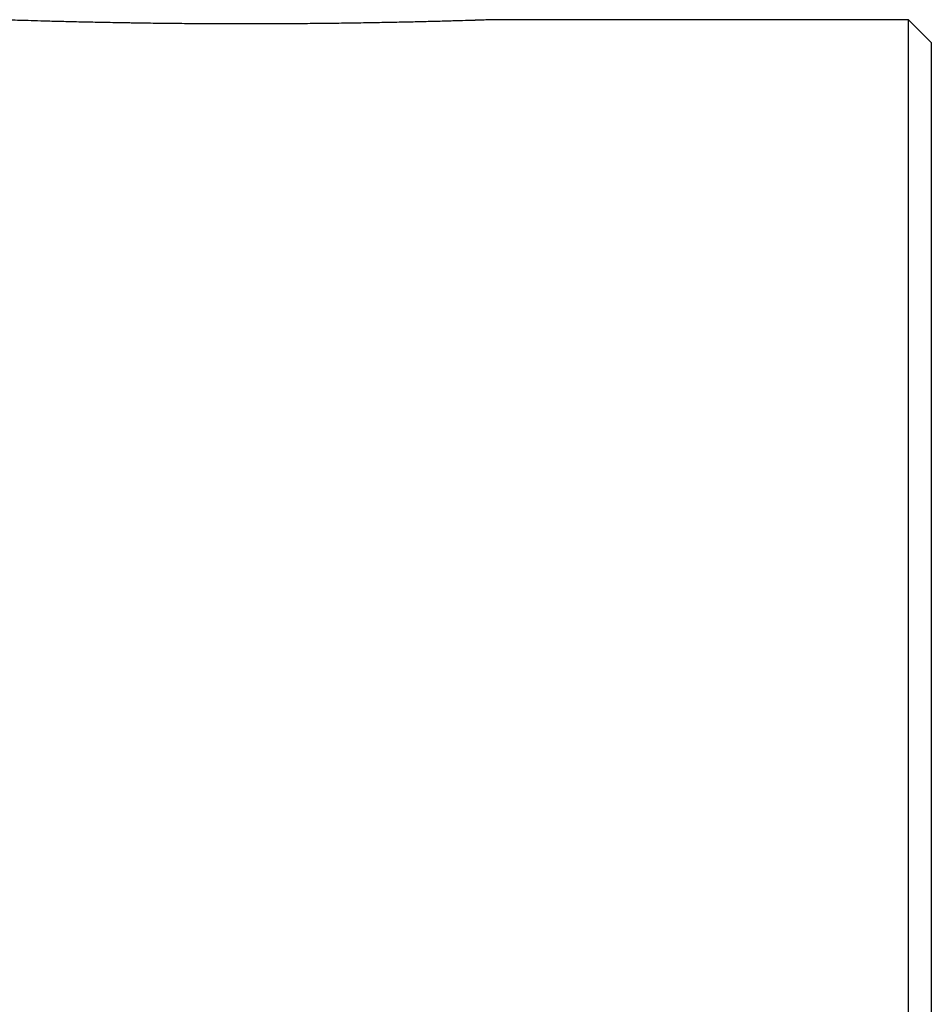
# Model space of a CAD drawing. Header units: inches. Extents: x 0 to 20790, y -12 to 14700.
# Tile 101 of 256: x 8142 to 8221, y 5863 to 5949. Entities that reach past the tile are written whole.
import ezdxf

# ---------------------------------------------------------------- set-up
doc = ezdxf.new("R2010")
doc.units = ezdxf.units.IN
doc.layers.add('1', color=7, linetype='Continuous', true_color=0xffffff)

msp = doc.modelspace()

# ---------------------------------------------------------------- linework, layer by layer
at = {"layer": '1', "color": 2, "linetype": 'Continuous', "lineweight": 25}
for p, q in [((8219.411, 5948.987), (8182.957, 5948.987)), ((8219.411, 4718.987), (8219.411, 5948.987)), ((8221.411, 5946.987), (8219.411, 5948.987)), ((8221.411, 5946.987), (8221.411, 4720.987))]:
    msp.add_line(p, q, dxfattribs=at)
for points, knots in [([(8146.162, 5948.798), (8145.65, 5948.81), (8145.166, 5948.822), (8144.254, 5948.846), (8143.825, 5948.858), (8143.023, 5948.881), (8142.649, 5948.892), (8142.261, 5948.903), (8142.219, 5948.905), (8142.135, 5948.907), (8142.01, 5948.911), (8141.89, 5948.915), (8141.657, 5948.922), (8141.51, 5948.926), (8141.094, 5948.939), (8140.849, 5948.947), (8140.427, 5948.961), (8140.248, 5948.967), (8140.068, 5948.973), (8140.017, 5948.975), (8139.971, 5948.976), (8139.941, 5948.977), (8139.927, 5948.978), (8139.858, 5948.98), (8139.812, 5948.982), (8139.702, 5948.985), (8139.664, 5948.987), (8139.661, 5948.987), (8139.661, 5948.987), (8139.661, 5948.987)], [0, 0, 0, 0, 0.124409, 0.124409, 0.248818, 0.248818, 0.373227, 0.373227, 0.388778, 0.388778, 0.404329, 0.435432, 0.435432, 0.497636, 0.497636, 0.622045, 0.622045, 0.746454, 0.746454, 0.777557, 0.793108, 0.793108, 0.808659, 0.808659, 0.870863, 0.870863, 0.995272, 0.995272, 1, 1, 1, 1]), ([(8183.161, 5948.987), (8183.161, 5948.987), (8183.154, 5948.987), (8183.132, 5948.986), (8183.121, 5948.985), (8183.103, 5948.985), (8183.096, 5948.985), (8183.081, 5948.984), (8183.073, 5948.984), (8182.996, 5948.981), (8182.893, 5948.978), (8182.618, 5948.968), (8182.446, 5948.963), (8182.035, 5948.949), (8181.795, 5948.942), (8181.485, 5948.932), (8181.45, 5948.931), (8181.379, 5948.928), (8181.272, 5948.925), (8181.159, 5948.922), (8180.93, 5948.914), (8180.769, 5948.91), (8180.265, 5948.894), (8179.533, 5948.873), (8178.686, 5948.849), (8178.12, 5948.835), (8177.947, 5948.83), (8177.77, 5948.825), (8177.652, 5948.822), (8177.592, 5948.821), (8177.29, 5948.813), (8177.043, 5948.807), (8176.287, 5948.789), (8175.761, 5948.777), (8174.668, 5948.753), (8174.101, 5948.741), (8173.218, 5948.725), (8172.918, 5948.719), (8172.461, 5948.711), (8172.307, 5948.708), (8172.074, 5948.704), (8171.996, 5948.703), (8171.84, 5948.701), (8171.761, 5948.699), (8171.054, 5948.688), (8170.414, 5948.678), (8169.111, 5948.661), (8168.449, 5948.654), (8167.103, 5948.64), (8166.419, 5948.634), (8165.55, 5948.629), (8165.376, 5948.627), (8165.113, 5948.626), (8165.025, 5948.625), (8164.85, 5948.624), (8164.411, 5948.622), (8163.972, 5948.62), (8162.918, 5948.617), (8161.514, 5948.614), (8160.109, 5948.616), (8159.056, 5948.619), (8158.705, 5948.621), (8158.179, 5948.623), (8158.004, 5948.624), (8157.74, 5948.626), (8157.653, 5948.626), (8157.477, 5948.627), (8157.39, 5948.628), (8156.605, 5948.633), (8155.919, 5948.638), (8154.568, 5948.652), (8153.904, 5948.659), (8152.599, 5948.676), (8151.958, 5948.685), (8151.17, 5948.698), (8151.013, 5948.7), (8150.779, 5948.704), (8150.701, 5948.705), (8150.546, 5948.708), (8150.16, 5948.715), (8149.782, 5948.721), (8148.889, 5948.738), (8148.315, 5948.75), (8147.208, 5948.773), (8146.674, 5948.786), (8146.162, 5948.798)], [0, 0, 0, 0, 0.018789, 0.018789, 0.029228, 0.029228, 0.034447, 0.034447, 0.039666, 0.039666, 0.08142, 0.08142, 0.123173, 0.123173, 0.164927, 0.164927, 0.170146, 0.170146, 0.175365, 0.185804, 0.185804, 0.206681, 0.206681, 0.248434, 0.290188, 0.290188, 0.300626, 0.305846, 0.305846, 0.311065, 0.311065, 0.331942, 0.331942, 0.373695, 0.373695, 0.415449, 0.415449, 0.436326, 0.436326, 0.446764, 0.446764, 0.451983, 0.451983, 0.457203, 0.457203, 0.498956, 0.498956, 0.54071, 0.54071, 0.582463, 0.582463, 0.592902, 0.592902, 0.598121, 0.598121, 0.60334, 0.624217, 0.624217, 0.665971, 0.707724, 0.707724, 0.728601, 0.728601, 0.73904, 0.73904, 0.744259, 0.744259, 0.749478, 0.749478, 0.791232, 0.791232, 0.832985, 0.832985, 0.874739, 0.874739, 0.885177, 0.885177, 0.890397, 0.890397, 0.895616, 0.916493, 0.916493, 0.958246, 0.958246, 1, 1, 1, 1])]:
    msp.add_open_spline(points, degree=3, knots=knots, dxfattribs=at)

doc.saveas('drawing.dxf')
